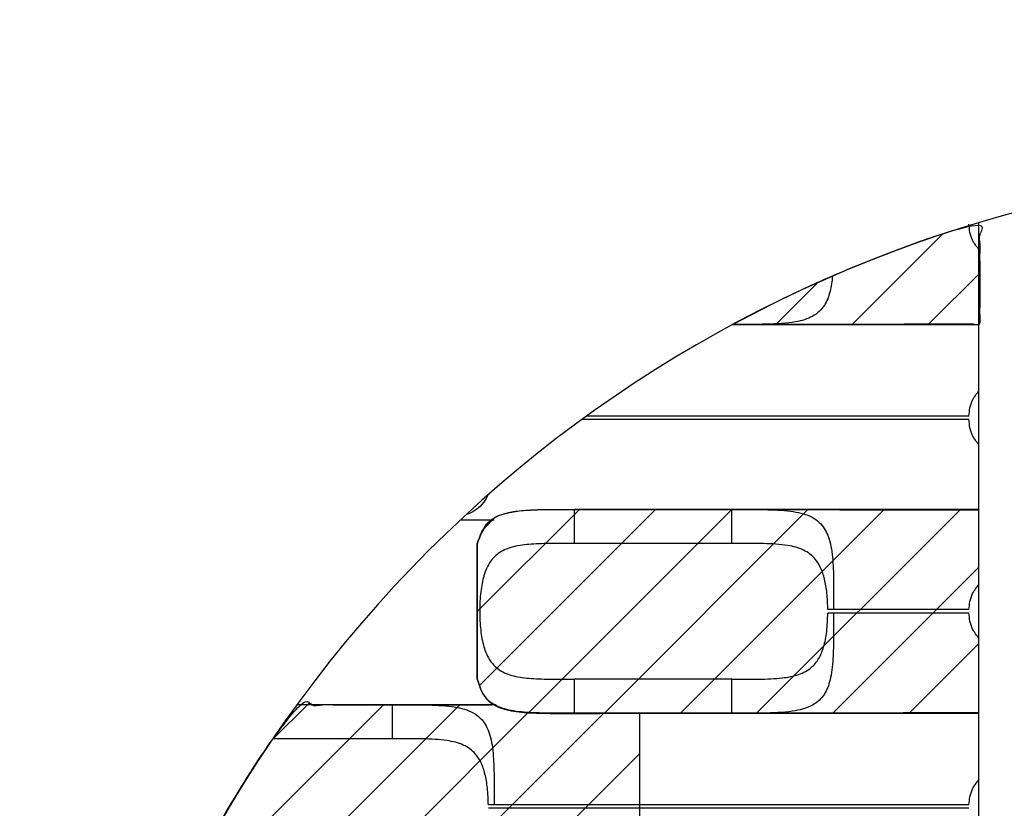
# Model space of a CAD drawing. Header units: inches. Extents: x 0 to 814, y 0 to 621.
# Tile 25 of 41: x 449 to 455, y 421 to 426. Entities that reach past the tile are written whole.
import ezdxf

# ---------------------------------------------------------------- set-up
doc = ezdxf.new("R2010")
doc.units = ezdxf.units.IN
doc.header["$LTSCALE"] = 10
doc.header["$MEASUREMENT"] = 0
doc.dimstyles.get("Standard").update_dxf_attribs({"dimtxt": 6, "dimasz": 6.5, "dimexe": 2.5, "dimexo": 3.5, "dimgap": 1.25, "dimtad": 0, "dimtih": 1, "dimtoh": 1, "dimdec": 1, "dimzin": 0, "dimdsep": 46, "dimtxsty": 'Standard', "dimcen": 0, "dimadec": 0, "dimazin": 0, "dimtfac": 1, "dimtdec": 1, "dimtofl": 0, "dimtmove": 0, "dimatfit": 3, "dimfxl": 0, "dimtolj": 1, "dimtzin": 0, "dimarcsym": 0})

# ---------------------------------------------------------------- blocks, each defined once
blk = doc.blocks.new('*D41')
at = {"color": 0, "lineweight": -2}
for p, q in [((414.5918, 425.5545), (414.5918, 462.9193)), ((460.8172, 438.3627), (460.8172, 462.9193)), ((419.0918, 460.4193), (428.3231, 460.4193)), ((456.3172, 460.4193), (448.8231, 460.4193))]:
    blk.add_line(p, q, dxfattribs=at)
at = {"color": 0}
for points in [[(419.0918, 461.1693), (419.0918, 459.6693), (414.5918, 460.4193)], [(456.3172, 461.1693), (456.3172, 459.6693), (460.8172, 460.4193)]]:
    blk.add_solid(points, dxfattribs=at)
at = {"layer": 'DEFPOINTS', "color": 0}
for p in [(414.5918, 460.4193), (460.8172, 434.8627), (414.5918, 422.0545)]:
    blk.add_point(p, dxfattribs=at)
at = {"color": 0, "lineweight": 15, "char_height": 4.5, "attachment_point": 5}
for s, insert in [('\\A1;46.2', (438.5731, 463.9193)), ('\\A1;[1.82]', (438.5731, 456.9193))]:
    blk.add_mtext(s, dxfattribs=dict(at, insert=insert))

msp = doc.modelspace()

# ---------------------------------------------------------------- hatches: boundary and pattern name
h = msp.add_hatch()
h.set_pattern_fill('ANSI31', color=256, scale=0.1)
h.set_pattern_definition([(45, (-4207.36534, -295.62523), (-0.224506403, 0.224506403), [])])
edge = h.paths.add_edge_path()
edge.add_spline(control_points=[(453.4677, 424.0279), (453.9316, 424.2781), (454.4185, 424.4796), (454.9236, 424.6301), (454.9236, 424.4305), (454.9236, 424.2309), (454.9236, 424.0313), (454.4383, 424.0302), (453.953, 424.029), (453.4677, 424.0279)], knot_values=[0, 0, 0, 0, 0.204971, 0.204971, 0.204971, 0.707558, 0.707558, 0.707558, 2.453736, 2.453736, 2.453736, 2.453736], weights=[1, 0.996502, 0.996502, 1, 1, 1, 1, 1, 1, 1], degree=3, periodic=0)
h = msp.add_hatch()
h.set_pattern_fill('ANSI31', color=256, scale=0.1)
h.set_pattern_definition([(45, (-4231.9821, -16.6402), (-0.224506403, 0.224506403), [])])
edge = h.paths.add_edge_path()
edge.add_spline(control_points=[(454.9172, 421.7422), (454.1229, 421.7403), (453.3286, 421.7384), (452.5342, 421.7366), (452.4696, 421.7364), (452.3533, 421.7361), (452.2044, 421.7422), (452.0865, 421.7667), (451.999, 421.8238), (451.9738, 421.9002), (451.9613, 421.9382), (451.9613, 422.2038), (451.9613, 422.4693), (451.9613, 422.7349), (451.9785, 422.7823), (452.0133, 422.8774), (452.1343, 422.9206), (452.2619, 422.9341), (452.3868, 422.9367), (452.4819, 422.9366), (452.5342, 422.9366), (453.3286, 422.9356), (454.1229, 422.9346), (454.9172, 422.9336), (454.9172, 422.5365), (454.9172, 422.1393), (454.9172, 421.7422)], knot_values=[0, 0, 0, 0, 2.858203, 2.858203, 2.858203, 3.090782, 3.276805, 3.452741, 3.65678, 3.858203, 3.858203, 3.858203, 4.858203, 4.858203, 4.858203, 5.115969, 5.375783, 5.515214, 5.669474, 5.858203, 5.858203, 5.858203, 8.723757, 8.723757, 8.723757, 9.723757, 9.723757, 9.723757, 9.723757], weights=[1, 1, 1, 1, 1, 1, 1, 1, 1, 1, 1, 1, 1, 1, 1, 1, 1, 1, 1, 1, 1, 1, 1, 1, 1, 1, 1], degree=3, periodic=0)
h = msp.add_hatch()
h.set_pattern_fill('ANSI31', color=256, scale=0.1)
h.set_pattern_definition([(45, (-4226.9844, -242.43156), (-0.224506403, 0.224506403), [])])
edge = h.paths.add_edge_path()
edge.add_spline(control_points=[(450.185, 420.5994), (450.1923, 420.5983), (450.2415, 420.5918), (450.3542, 420.5873), (450.47, 420.5876), (450.5342, 420.5877), (450.8433, 420.5877), (451.1523, 420.5877), (451.4613, 420.5877), (451.6562, 420.5877), (451.8506, 420.5877), (452.0451, 420.5877), (452.0764, 420.611), (452.1439, 420.6329), (452.2619, 420.6454), (452.3868, 420.6481), (452.4819, 420.648), (452.5342, 420.6479), (452.6619, 420.6479), (452.7896, 420.6479), (452.9172, 420.6479), (452.9172, 421.0112), (452.9172, 421.3746), (452.9172, 421.7379), (452.7896, 421.7379), (452.6619, 421.7379), (452.5342, 421.7379), (452.4696, 421.7377), (452.3533, 421.7375), (452.2044, 421.7435), (452.1146, 421.7622), (452.0727, 421.7815), (452.0617, 421.7877), (451.8618, 421.7877), (451.6618, 421.7877), (451.4613, 421.7877), (451.2736, 421.7877), (451.0858, 421.7877), (450.898, 421.7877), (450.6249, 421.4136), (450.3866, 421.0164), (450.185, 420.5994)], knot_values=[0, 0, 0, 0, 0.033138, 0.218352, 0.44962, 0.44962, 0.44962, 1.44962, 1.44962, 1.44962, 2.44962, 2.44962, 2.44962, 2.667629, 2.807059, 2.961319, 3.150048, 3.150048, 3.150048, 4.150048, 4.150048, 4.150048, 5.150048, 5.150048, 5.150048, 6.150048, 6.150048, 6.150048, 6.382627, 6.568651, 6.744587, 6.813614, 6.813614, 6.813614, 7.813614, 7.813614, 7.813614, 8.421198, 8.421198, 8.421198, 8.601422, 8.601422, 8.601422, 8.601422], weights=[1, 1, 1, 1, 1, 1, 1, 1, 1, 1, 1, 1, 1, 1, 1, 1, 1, 1, 1, 1, 1, 1, 1, 1, 1, 1, 1, 1, 1, 1, 1, 1, 1, 1, 1, 1, 1, 1, 1, 0.997295, 0.997295, 1], degree=3, periodic=0)

# ---------------------------------------------------------------- linework, layer by layer
for p, q in [((454.9172, 409.8687), (454.9172, 424.6267)), ((453.4618, 424.0279), (454.9172, 424.0279)), ((454.8581, 423.4877), (452.6059, 423.4877)), ((454.8581, 423.4677), (452.5783, 423.4677)), ((453.4613, 422.9379), (452.5342, 422.9379)), ((452.5342, 422.7379), (452.5342, 422.9379)), ((453.4613, 422.7379), (453.4613, 422.9379)), ((454.9172, 422.9379), (453.4618, 422.9379)), ((451.8643, 422.8777), (452.0613, 422.8777)), ((451.9613, 421.9395), (451.9613, 422.7363)), ((453.4613, 422.7379), (452.5342, 422.7379)), ((454.0613, 422.3479), (454.0269, 422.3479)), ((454.0613, 422.3279), (454.0269, 422.3279)), ((454.8581, 422.3479), (454.0613, 422.3479)), ((454.8581, 422.3279), (454.0613, 422.3279)), ((453.4613, 421.9379), (452.5342, 421.9379)), ((452.5342, 421.7379), (452.5342, 421.9379)), ((453.4613, 421.7379), (453.4613, 421.9379)), ((451.4613, 421.7877), (450.898, 421.7877)), ((451.4613, 421.5877), (451.4613, 421.7877)), ((452.0739, 421.7877), (451.4618, 421.7877)), ((453.4613, 421.7379), (452.5342, 421.7379)), ((453.4618, 421.7379), (454.9172, 421.7379)), ((451.4613, 421.5877), (450.7569, 421.5877)), ((452.0613, 421.1977), (452.0269, 421.1977)), ((452.0613, 421.1777), (452.0269, 421.1777)), ((454.8581, 421.1977), (452.0613, 421.1977)), ((454.8581, 421.1777), (452.0613, 421.1777))]:
    msp.add_line(p, q)
msp.add_arc((457.1172, 417.2477), 7.7, 77.52991, 282.47009)
for points, weights, knots in [([(453.4677, 424.0279), (453.9316, 424.2781), (454.4185, 424.4796), (454.9236, 424.6301), (454.9236, 424.4305), (454.9236, 424.2309), (454.9236, 424.0313), (454.4383, 424.0302), (453.953, 424.029), (453.4677, 424.0279)], [1, 0.996501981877, 0.996501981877, 1, 1, 1, 1, 1, 1, 1], [0, 0, 0, 0, 0.204971, 0.204971, 0.204971, 0.707558, 0.707558, 0.707558, 2.453736, 2.453736, 2.453736, 2.453736]), ([(450.185, 420.5994), (450.1923, 420.5983), (450.2415, 420.5918), (450.3542, 420.5873), (450.47, 420.5876), (450.5342, 420.5877), (450.8433, 420.5877), (451.1523, 420.5877), (451.4613, 420.5877), (451.6562, 420.5877), (451.8506, 420.5877), (452.0451, 420.5877), (452.0764, 420.611), (452.1439, 420.6329), (452.2619, 420.6454), (452.3868, 420.6481), (452.4819, 420.648), (452.5342, 420.6479), (452.6619, 420.6479), (452.7896, 420.6479), (452.9172, 420.6479), (452.9172, 421.0112), (452.9172, 421.3746), (452.9172, 421.7379), (452.7896, 421.7379), (452.6619, 421.7379), (452.5342, 421.7379), (452.4696, 421.7377), (452.3533, 421.7375), (452.2044, 421.7435), (452.1146, 421.7622), (452.0727, 421.7815), (452.0617, 421.7877), (451.8618, 421.7877), (451.6618, 421.7877), (451.4613, 421.7877), (451.2736, 421.7877), (451.0858, 421.7877), (450.898, 421.7877), (450.6249, 421.4136), (450.3866, 421.0164), (450.185, 420.5994)], [1, 1, 1, 1, 1, 1, 1, 1, 1, 1, 1, 1, 1, 1, 1, 1, 1, 1, 1, 1, 1, 1, 1, 1, 1, 1, 1, 1, 1, 1, 1, 1, 1, 1, 1, 1, 1, 1, 1, 0.997295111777, 0.997295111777, 1], [0, 0, 0, 0, 0.033138, 0.218352, 0.44962, 0.44962, 0.44962, 1.44962, 1.44962, 1.44962, 2.44962, 2.44962, 2.44962, 2.667629, 2.807059, 2.961319, 3.150048, 3.150048, 3.150048, 4.150048, 4.150048, 4.150048, 5.150048, 5.150048, 5.150048, 6.150048, 6.150048, 6.150048, 6.382627, 6.568651, 6.744587, 6.813614, 6.813614, 6.813614, 7.813614, 7.813614, 7.813614, 8.421198, 8.421198, 8.421198, 8.601422, 8.601422, 8.601422, 8.601422])]:
    msp.add_rational_spline(points, weights, degree=3, knots=knots)
for points, knots in [([(454.9172, 424.4701), (454.9034, 424.487), (454.8794, 424.5164), (454.8629, 424.5693), (454.8597, 424.6017), (454.8581, 424.6179)], [0, 0, 0, 0, 0.403951, 0.703261, 1, 1, 1, 1]), ([(454.0545, 424.3124), (454.0514, 424.2808), (454.0415, 424.2164), (454.0094, 424.1317), (453.9427, 424.07), (453.8288, 424.0356), (453.6658, 424.0272), (453.531, 424.0277), (453.4613, 424.0279)], [0.2544193, 0.2544193, 0.2544193, 0.2544193, 0.3426142, 0.445467, 0.5643912, 0.6816146, 0.8354205, 1, 1, 1, 1]), ([(454.8581, 423.4877), (454.8597, 423.5039), (454.8629, 423.5363), (454.8794, 423.5892), (454.9034, 423.6186), (454.9172, 423.6355)], [0, 0, 0, 0, 0.296634, 0.596083, 1, 1, 1, 1]), ([(454.9172, 423.3199), (454.9034, 423.3368), (454.8794, 423.3662), (454.8629, 423.4191), (454.8597, 423.4515), (454.8581, 423.4677)], [0, 0, 0, 0, 0.403954, 0.703262, 1, 1, 1, 1]), ([(452.0235, 423.0221), (452.0224, 423.0197), (452.0051, 422.9813), (451.9677, 422.9382), (451.9149, 422.9139), (451.8966, 422.9076)], [0.4029339, 0.4029339, 0.4029339, 0.4029339, 0.4118424, 0.5503415, 0.6149289, 0.6149289, 0.6149289, 0.6149289]), ([(454.9172, 421.7422), (454.1229, 421.7403), (453.3286, 421.7384), (452.5342, 421.7366), (452.4696, 421.7364), (452.3533, 421.7361), (452.2044, 421.7422), (452.0865, 421.7667), (451.999, 421.8238), (451.9738, 421.9002), (451.9613, 421.9382), (451.9613, 422.2038), (451.9613, 422.4693), (451.9613, 422.7349), (451.9785, 422.7823), (452.0133, 422.8774), (452.1343, 422.9206), (452.2619, 422.9341), (452.3868, 422.9367), (452.4819, 422.9366), (452.5342, 422.9366), (453.3286, 422.9356), (454.1229, 422.9346), (454.9172, 422.9336), (454.9172, 422.5365), (454.9172, 422.1393), (454.9172, 421.7422)], [0, 0, 0, 0, 2.858203, 2.858203, 2.858203, 3.090782, 3.276805, 3.452741, 3.65678, 3.858203, 3.858203, 3.858203, 4.858203, 4.858203, 4.858203, 5.115969, 5.375783, 5.515214, 5.669474, 5.858203, 5.858203, 5.858203, 8.723757, 8.723757, 8.723757, 9.723757, 9.723757, 9.723757, 9.723757]), ([(451.9613, 422.7363), (451.9785, 422.7836), (452.0133, 422.8787), (452.1343, 422.9219), (452.2619, 422.9354), (452.3868, 422.9381), (452.4819, 422.938), (452.5342, 422.9379)], [0, 0, 0, 0, 0.257766, 0.51758, 0.657011, 0.811271, 1, 1, 1, 1]), ([(453.4613, 422.9379), (453.5187, 422.938), (453.6347, 422.9382), (453.7902, 422.9337), (453.9157, 422.9091), (453.996, 422.8534), (454.04, 422.7627), (454.0583, 422.6443), (454.0614, 422.5005), (454.0613, 422.3984), (454.0613, 422.3479)], [0, 0, 0, 0, 0.135708, 0.274363, 0.400662, 0.527292, 0.633782, 0.757864, 0.88037, 1, 1, 1, 1]), ([(452.5342, 422.7379), (452.4902, 422.738), (452.4024, 422.7381), (452.2806, 422.7354), (452.1745, 422.7219), (452.0925, 422.6895), (452.0338, 422.6323), (451.9984, 422.5522), (451.9798, 422.4513), (451.9743, 422.34), (451.9795, 422.2268), (451.9979, 422.1246), (452.0341, 422.0434), (452.0926, 421.9862), (452.1746, 421.9538), (452.2806, 421.9404), (452.4024, 421.9377), (452.4902, 421.9378), (452.5342, 421.9379)], [0, 0, 0, 0, 0.069884, 0.139278, 0.204182, 0.266903, 0.323436, 0.382756, 0.438353, 0.499435, 0.558884, 0.617439, 0.676848, 0.733171, 0.79585, 0.860774, 0.930129, 1, 1, 1, 1]), ([(454.0269, 422.3479), (454.0259, 422.3807), (454.0238, 422.4437), (454.0097, 422.5277), (453.9871, 422.5953), (453.9492, 422.6564), (453.8866, 422.7032), (453.7836, 422.731), (453.6407, 422.7385), (453.5245, 422.7381), (453.4613, 422.7379)], [0, 0, 0, 0, 0.1045128, 0.2005906, 0.2894134, 0.3724761, 0.5006145, 0.6312251, 0.799563, 1, 1, 1, 1]), ([(454.8581, 422.3479), (454.8597, 422.3641), (454.8629, 422.3965), (454.8794, 422.4494), (454.9034, 422.4788), (454.9172, 422.4957)], [0, 0, 0, 0, 0.296634, 0.596083, 1, 1, 1, 1]), ([(454.0613, 422.3279), (454.0611, 422.2702), (454.0609, 422.1768), (454.0582, 422.043), (454.045, 421.9355), (454.0094, 421.8417), (453.9427, 421.78), (453.8288, 421.7456), (453.6658, 421.7372), (453.531, 421.7377), (453.4613, 421.7379)], [0, 0, 0, 0, 0.136607, 0.221058, 0.342614, 0.445467, 0.564391, 0.681615, 0.83542, 1, 1, 1, 1]), ([(453.4613, 421.9379), (453.5154, 421.9378), (453.6186, 421.9375), (453.7525, 421.9421), (453.8576, 421.9617), (453.9288, 422.0001), (453.9757, 422.057), (454.0049, 422.1278), (454.0231, 422.22), (454.0256, 422.2908), (454.0269, 422.3279)], [0, 0, 0, 0, 0.171823, 0.327781, 0.457005, 0.583196, 0.675747, 0.774585, 0.88206, 1, 1, 1, 1]), ([(454.9172, 422.1801), (454.9034, 422.197), (454.8794, 422.2264), (454.8629, 422.2793), (454.8597, 422.3117), (454.8581, 422.3279)], [0, 0, 0, 0, 0.403951, 0.703261, 1, 1, 1, 1]), ([(452.5342, 421.7379), (452.4696, 421.7377), (452.3533, 421.7375), (452.2044, 421.7435), (452.0865, 421.768), (451.999, 421.8251), (451.9738, 421.9016), (451.9613, 421.9395)], [0, 0, 0, 0, 0.2325794, 0.4186025, 0.5945387, 0.7985778, 1, 1, 1, 1]), ([(451.4613, 421.7877), (451.5193, 421.7878), (451.6365, 421.788), (451.7931, 421.7833), (451.9189, 421.7579), (451.9982, 421.7006), (452.041, 421.6086), (452.0585, 421.4903), (452.0614, 421.3479), (452.0613, 421.2474), (452.0613, 421.1977)], [0, 0, 0, 0, 0.137181, 0.277132, 0.404306, 0.532009, 0.638008, 0.761924, 0.882123, 1, 1, 1, 1]), ([(452.0269, 421.1977), (452.0258, 421.2309), (452.0237, 421.2947), (452.0092, 421.3795), (451.9861, 421.4474), (451.9471, 421.5087), (451.8823, 421.5552), (451.7767, 421.5816), (451.6347, 421.5882), (451.5214, 421.5879), (451.4613, 421.5877)], [0, 0, 0, 0, 0.105793, 0.20297, 0.292762, 0.376736, 0.507207, 0.640536, 0.80918, 1, 1, 1, 1]), ([(454.8581, 421.1977), (454.8597, 421.2139), (454.8629, 421.2463), (454.8794, 421.2992), (454.9034, 421.3286), (454.9172, 421.3455)], [0, 0, 0, 0, 0.296634, 0.596083, 1, 1, 1, 1])]:
    msp.add_open_spline(points, degree=3, knots=knots)

# ---------------------------------------------------------------- dimensions: what is measured, and where the dimension line sits
at = {"lineweight": 15}
dim = msp.add_linear_dim(base=(414.5918, 460.4193), p1=(460.8172, 434.8627), p2=(414.5918, 422.0545), dimstyle='Standard', override={"dimtxt": 4.5, "dimasz": 4.5, "dimpost": '\\X'}, dxfattribs=at)
dim.commit()
dim.dimension.update_dxf_attribs({"geometry": '*D41', "text_midpoint": (438.5731, 460.4193), "dimtype": 160})

doc.saveas('drawing.dxf')
